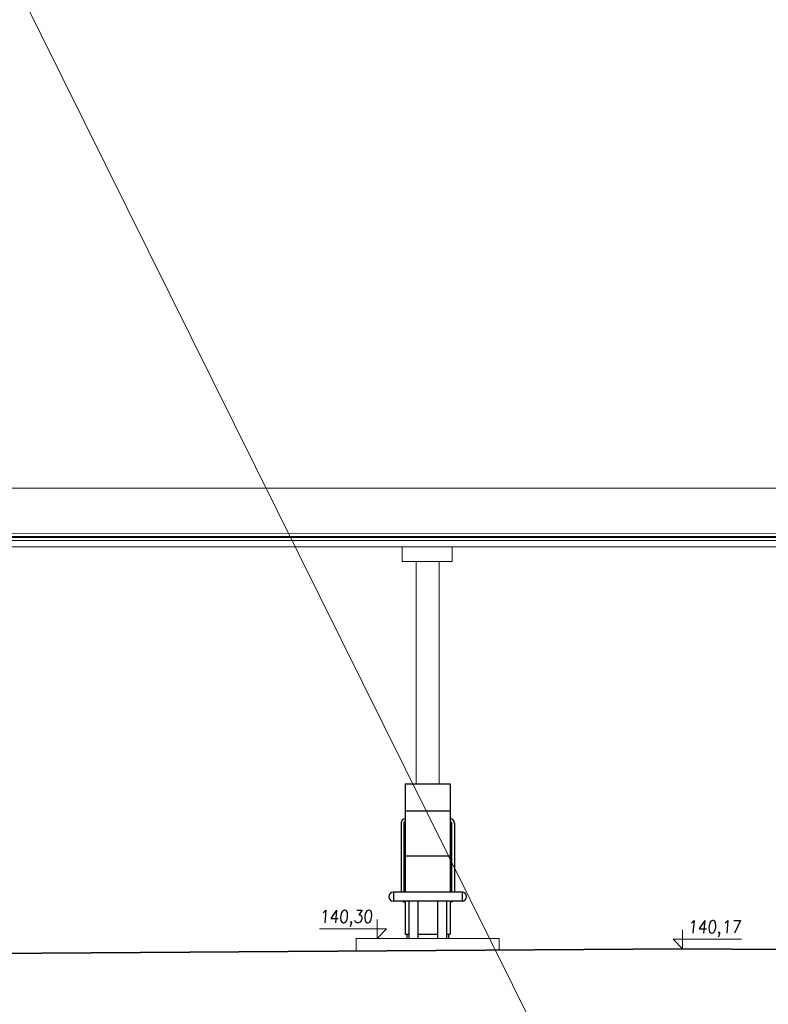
# Model space of a CAD drawing. Extents: x 64716 to 7565828, y -160732 to 5881792.
# Tile 52 of 160: x 99271 to 108232, y -2545 to 9250. Entities that reach past the tile are written whole.
import ezdxf

# ---------------------------------------------------------------- set-up
doc = ezdxf.new("R2010")
doc.units = 0
doc.header["$MEASUREMENT"] = 0
doc.layers.add('dach - izolacja', color=7, linetype='Continuous')
doc.layers.add('xxOś 2_rysunek_Widok ogólny_Dimension_', color=7, linetype='Continuous')
for name, color, linetype, lineweight in [('gruby', 7, 'Continuous', 35), ('linii', 7, 'Continuous', 15), ('LINII OPIS', 7, 'Continuous', 9)]:
    doc.layers.add(name, color=color, linetype=linetype, lineweight=lineweight)
doc.styles.add('RBCS_dim1', font='simplex.shx', dxfattribs={"width": 0.9, "oblique": 5, "height": 3})

# ---------------------------------------------------------------- blocks, each defined once
blk = doc.blocks.new('dystr.3')
at = {"layer": 'dach - izolacja'}
for p, q in [((6433772.518, 5668694.522, 0), (6433773.038, 5668694.522, 0)), ((6433772.518, 5668694.522, 0), (6433772.518, 5668693.226, 0)), ((6433773.038, 5668694.522, 0), (6433773.058, 5668694.522, 0)), ((6433773.058, 5668694.522, 0), (6433773.058, 5668693.226, 0)), ((6433772.518, 5668694.202, 0), (6433773.058, 5668694.202, 0)), ((6433772.47, 5668694.054, 0), (6433772.47, 5668693.226, 0)), ((6433772.501, 5668694.054, 0), (6433772.501, 5668693.226, 0)), ((6433773.075, 5668694.054, 0), (6433773.075, 5668693.226, 0)), ((6433773.107, 5668694.054, 0), (6433773.107, 5668693.226, 0)), ((6433772.518, 5668693.662, 0), (6433773.038, 5668693.662, 0)), ((6433773.038, 5668693.662, 0), (6433773.058, 5668693.662, 0)), ((6433772.377, 5668693.226, 0), (6433772.377, 5668693.118, 0)), ((6433773.2, 5668693.226, 0), (6433772.377, 5668693.226, 0)), ((6433773.2, 5668693.226, 0), (6433773.2, 5668693.118, 0)), ((6433773.2, 5668693.118, 0), (6433772.377, 5668693.118, 0)), ((6433772.518, 5668693.118, 0), (6433772.518, 5668692.722, 0)), ((6433772.562, 5668693.118, 0), (6433772.562, 5668692.672, 0)), ((6433772.67, 5668693.118, 0), (6433772.67, 5668692.672, 0)), ((6433772.907, 5668693.118, 0), (6433772.907, 5668692.672, 0)), ((6433773.015, 5668693.118, 0), (6433773.015, 5668692.672, 0)), ((6433773.058, 5668693.118, 0), (6433773.058, 5668692.722, 0)), ((6433772.518, 5668692.722, 0), (6433772.562, 5668692.722, 0)), ((6433772.538, 5668692.722, 0), (6433772.538, 5668692.672, 0)), ((6433772.67, 5668692.722, 0), (6433772.907, 5668692.722, 0)), ((6433773.015, 5668692.722, 0), (6433773.038, 5668692.722, 0)), ((6433773.038, 5668692.722, 0), (6433773.058, 5668692.722, 0)), ((6433773.038, 5668692.722, 0), (6433773.038, 5668692.672, 0))]:
    blk.add_line(p, q, dxfattribs=at)
for centre, radius, start, end in [((6433772.518, 5668694.054, 0), 0.0488, 90, 180), ((6433772.518, 5668694.054, 0), 0.0171, 90, 180), ((6433773.058, 5668694.054, 0), 0.0488, 0, 90), ((6433773.058, 5668694.054, 0), 0.0171, 0, 90), ((6433772.377, 5668693.172, 0), 0.054, 90, 270), ((6433773.2, 5668693.172, 0), 0.054, 270, 90), ((6433772.518, 5668693.157, 0), 0.0488, 233.6841, 270), ((6433773.058, 5668693.157, 0), 0.0488, 270, 306.3159)]:
    blk.add_arc(centre, radius, start, end, dxfattribs=at)

msp = doc.modelspace()

# ---------------------------------------------------------------- linework, layer by layer
at = {"layer": 'gruby', "elevation": 0}
msp.add_lwpolyline([(92455, -1978.5), (107205, -1878.5), (121955, -1978.5)], dxfattribs=at)
at = {"layer": 'linii'}
for p, q in [((92431.7, 3637, 0), (118957.8, 3637, 0)), ((120120, 3093.8, 0), (94292, 3093, 0)), ((94261.7, 3013.2, 0), (120147.6, 3011.2, 0)), ((94275, 3046, 0), (120136.2, 3046, 0)), ((94278.6, 3060.3, 0), (120132.6, 3060.3, 0)), ((102332.9, 2936.4, 0), (92420.1, 2936.4, 0)), ((121980.8, 2936.4, 0), (94232.9, 2936.4, 0)), ((121978.3, 2936.4, 0), (94232.9, 2936.4, 0)), ((103847.3, 2758.5, 0), (103847.3, 2935, 0)), ((103847.3, 2758.5, 0), (103847.3, 2935, 0)), ((104447.3, 2758.5, 0), (104447.3, 2935, 0)), ((104447.3, 2758.5, 0), (104447.3, 2935, 0)), ((103847.3, 2758.5, 0), (104447.3, 2758.5, 0)), ((103847.3, 2758.5, 0), (104447.3, 2758.5, 0)), ((103300, -1755, 0), (103300, -1905, 0)), ((105010, -1755, 0), (103300, -1755, 0)), ((103300, -1755, 0), (105010, -1755, 0)), ((105010, -1893.4, 0), (105010, -1755, 0))]:
    msp.add_line(p, q, dxfattribs=at)
msp.add_lwpolyline([(74114, 60331), (145988, -84647)], dxfattribs=at)
msp.add_lwpolyline([(104018.5, 2758.5), (104291.5, 2758.5), (104291.5, 95), (104018.5, 95)], close=True, dxfattribs=at)
at = {"layer": 'linii', "ltscale": 0.2, "elevation": 0}
msp.add_lwpolyline([(103884.9, 95), (104424.9, 95), (104424.9, -323.9, -0.4142136), (104473.7, -372.7), (104473.7, -1201), (104566.4, -1201, -1), (104566.4, -1309), (104453.8, -1309), (104424.9, -1318.5), (104424.9, -1705), (104404.9, -1705), (104404.9, -1755), (103904.9, -1755), (103904.9, -1705), (103884.9, -1705), (103884.9, -1318.5), (103856, -1309), (103743.4, -1309, -1), (103743.4, -1201), (103836.2, -1201), (103836.2, -372.7, -0.4142136), (103884.9, -323.9), (103884.9, 95), (104424.9, 95)], format="xyb", dxfattribs=at)
at = {"layer": 'LINII OPIS'}
for p, q in [((103549.3, -1530, 0), (103549.3, -1755, 0)), ((103549.3, -1530, 0), (103549.3, -1755, 0)), ((103549.3, -1642.5, 0), (102859.8, -1642.5, 0)), ((103549.3, -1642.5, 0), (103001.7, -1642.5, 0)), ((103549.3, -1755, 0), (103661.8, -1642.5, 0)), ((103661.8, -1642.5, 0), (103549.3, -1642.5, 0)), ((103549.3, -1755, 0), (103661.8, -1642.5, 0)), ((103661.8, -1642.5, 0), (103549.3, -1642.5, 0)), ((107205, -1878.5, 0), (107092.5, -1766, 0)), ((107092.5, -1766, 0), (107205, -1766, 0)), ((107205, -1878.5, 0), (107092.5, -1766, 0)), ((107092.5, -1766, 0), (107205, -1766, 0)), ((107205, -1653.5, 0), (107205, -1878.5, 0)), ((107205, -1653.5, 0), (107205, -1878.5, 0)), ((107205, -1766, 0), (107752.5, -1766, 0)), ((107205, -1766, 0), (107911.5, -1766, 0))]:
    msp.add_line(p, q, dxfattribs=at)

# ---------------------------------------------------------------- block references
at = {"layer": 'linii', "xscale": 1000, "yscale": 1000, "zscale": 1000}
msp.add_blockref('dystr.3', (-6433668633.4, -5668694427.1, 0), dxfattribs=at)

# ---------------------------------------------------------------- texts
at = {"layer": 'xxOś 2_rysunek_Widok ogólny_Dimension_', "color": 6, "style": 'RBCS_dim1', "oblique": 5, "width": 0.9}
for s, p in [('140,30', (102858.4, -1567.5, 0)), ('140,17', (107266.5, -1691, 0))]:
    msp.add_text(s, height=150, dxfattribs=at).set_placement(p)

doc.saveas('drawing.dxf')
